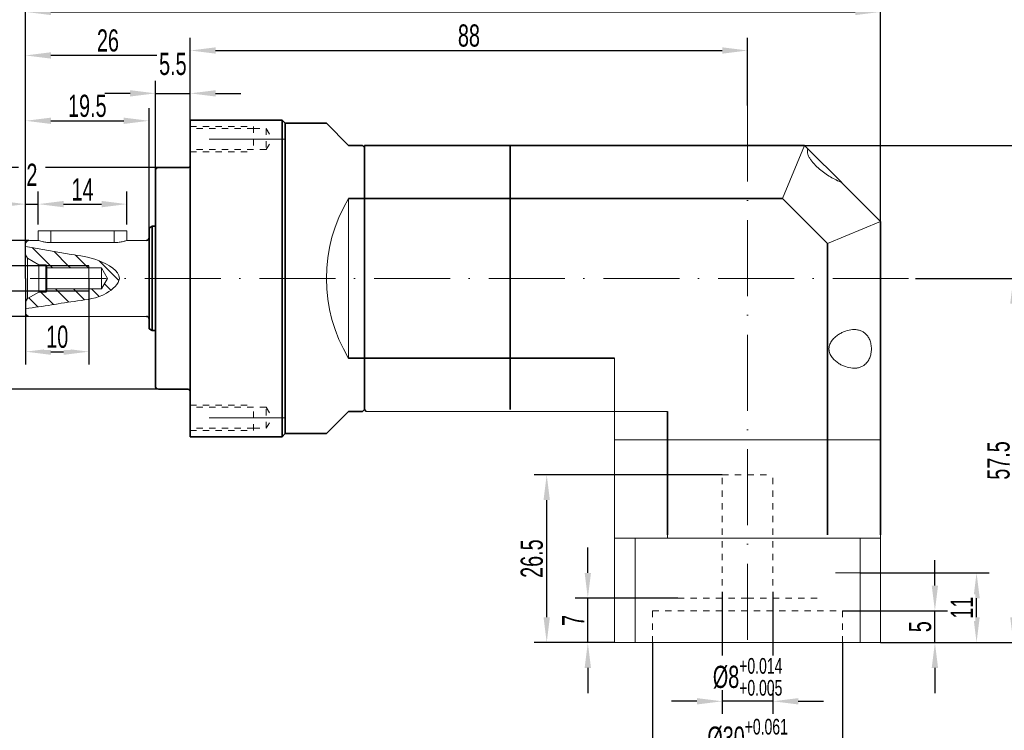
# Model space of a CAD drawing. Header units: millimetres. Extents: x 1426 to 1791, y 1047 to 1305.
# Tile 3 of 5: x 1553 to 1709, y 1136 to 1248. Entities that reach past the tile are written whole.
import ezdxf

# ---------------------------------------------------------------- set-up
doc = ezdxf.new("R2010")
doc.units = ezdxf.units.MM
doc.header["$PDSIZE"] = -5
doc.linetypes.add('ACAD_ISO10W100', pattern=[18, 12, -3, 0, -3])
doc.linetypes.add('虚线', pattern=[2, 1, -1])
doc.layers.get('0').update_dxf_attribs({"lineweight": 18})
doc.layers.get('Defpoints').update_dxf_attribs({"lineweight": 18})
for name, color, linetype, lineweight in [('中心线层', 7, 'ACAD_ISO10W100', 20), ('尺寸线层', 3, 'Continuous', 18), ('粗实线层', 7, 'Continuous', 35), ('细实线层', 7, 'Continuous', 18), ('虚线层', 6, '虚线', 18)]:
    doc.layers.add(name, color=color, linetype=linetype, lineweight=lineweight)
doc.styles.add('标准', font='txt', dxfattribs={"width": 0.667})
doc.dimstyles.new('标准', dxfattribs={"dimtxt": 3.5, "dimasz": 4, "dimexe": 2, "dimexo": 0, "dimtad": 1, "dimdsep": 46, "dimtxsty": '标准', "dimblk": '_CAXARROW', "dimcen": 0, "dimdle": 8, "dimazin": 2, "dimtfac": 0.707107, "dimtdec": 3, "dimtmove": 2, "dimatfit": 3, "dimfxl": 1, "dimfrac": 2, "dimtolj": 1, "dimarcsym": 1})
pattern_1 = [(315, (402.6694, 5886.1342), (1.4142136, 1.4142136), [])]

# ---------------------------------------------------------------- blocks, each defined once
blk = doc.blocks.new('_CAXARROW')
blk.add_hatch(color=0).paths.add_polyline_path([(0, 0), (-1, 0.125), (-1, -0.125)], flags=0)
blk = doc.blocks.new('*D255')
at = {"layer": 'Defpoints', "color": 0, "lineweight": -2}
for p in [(1689.18, 1249.4), (1689.18, 1216.32), (1554.18, 1211.02)]:
    blk.add_point(p, dxfattribs=at)
at = {"layer": '尺寸线层', "color": 0, "lineweight": -2}
for p, q in [((1554.18, 1211.02), (1554.18, 1251.4)), ((1689.18, 1216.32), (1689.18, 1251.4)), ((1558.18, 1249.4), (1685.18, 1249.4))]:
    blk.add_line(p, q, dxfattribs=at)
at = {"layer": '尺寸线层', "color": 0, "lineweight": -2, "xscale": 4, "yscale": 4, "zscale": 4, "rotation": 180}
blk.add_blockref('_CAXARROW', (1554.18, 1249.4), dxfattribs=at)
at = {"layer": '尺寸线层', "color": 0, "lineweight": -2, "xscale": 4, "yscale": 4, "zscale": 4}
blk.add_blockref('_CAXARROW', (1689.18, 1249.4), dxfattribs=at)
at = {"layer": '尺寸线层', "color": 0, "insert": (1621.68, 1251.74), "char_height": 3.5, "attachment_point": 5, "style": '标准', "bg_fill": 3, "box_fill_scale": 1.1, "bg_fill_color": 257, "bg_fill_transparency": 0}
blk.add_mtext('\\A1;135', dxfattribs=at)
blk = doc.blocks.new('*D256')
at = {"layer": 'Defpoints', "color": 0, "lineweight": -2}
for p in [(1675.18, 1228.32), (1689.18, 1149.82), (1720.92, 1149.82)]:
    blk.add_point(p, dxfattribs=at)
at = {"layer": '尺寸线层', "color": 0, "lineweight": -2}
for p, q in [((1675.18, 1228.32), (1722.92, 1228.32)), ((1720.92, 1224.32), (1720.92, 1153.82)), ((1689.18, 1149.82), (1722.92, 1149.82))]:
    blk.add_line(p, q, dxfattribs=at)
at = {"layer": '尺寸线层', "color": 0, "lineweight": -2, "xscale": 4, "yscale": 4, "zscale": 4}
for p, rotation in [((1720.92, 1228.32), 90), ((1720.92, 1149.82), 270)]:
    blk.add_blockref('_CAXARROW', p, dxfattribs=dict(at, rotation=rotation))
at = {"layer": '尺寸线层', "color": 0, "insert": (1718.59, 1189.07), "char_height": 3.5, "attachment_point": 5, "rotation": 90, "style": '标准', "bg_fill": 3, "box_fill_scale": 1.1, "bg_fill_color": 257, "bg_fill_transparency": 0}
blk.add_mtext('\\A1;78.5', dxfattribs=at)
blk = doc.blocks.new('*D257')
at = {"layer": 'Defpoints', "color": 0, "lineweight": -2}
for p in [(1668.18, 1243.31), (1668.18, 1234.63), (1580.18, 1228.32)]:
    blk.add_point(p, dxfattribs=at)
at = {"layer": '尺寸线层', "color": 0, "lineweight": -2}
for p, q in [((1580.18, 1228.32), (1580.18, 1245.31)), ((1668.18, 1234.63), (1668.18, 1245.31)), ((1584.18, 1243.31), (1664.18, 1243.31))]:
    blk.add_line(p, q, dxfattribs=at)
at = {"layer": '尺寸线层', "color": 0, "lineweight": -2, "xscale": 4, "yscale": 4, "zscale": 4, "rotation": 180}
blk.add_blockref('_CAXARROW', (1580.18, 1243.31), dxfattribs=at)
at = {"layer": '尺寸线层', "color": 0, "lineweight": -2, "xscale": 4, "yscale": 4, "zscale": 4}
blk.add_blockref('_CAXARROW', (1668.18, 1243.31), dxfattribs=at)
at = {"layer": '尺寸线层', "color": 0, "insert": (1624.18, 1245.65), "char_height": 3.5, "attachment_point": 5, "style": '标准', "bg_fill": 3, "box_fill_scale": 1.1, "bg_fill_color": 257, "bg_fill_transparency": 0}
blk.add_mtext('\\A1;88', dxfattribs=at)
blk = doc.blocks.new('*D258')
at = {"layer": 'Defpoints', "color": 0, "lineweight": -2}
for p in [(1683.18, 1154.82), (1697.75, 1154.82), (1689.18, 1149.82)]:
    blk.add_point(p, dxfattribs=at)
at = {"layer": '尺寸线层', "color": 0, "lineweight": -2}
for p, q in [((1697.75, 1158.82), (1697.75, 1162.82)), ((1683.18, 1154.82), (1699.75, 1154.82)), ((1697.75, 1149.82), (1697.75, 1154.82)), ((1689.18, 1149.82), (1699.75, 1149.82)), ((1697.75, 1145.82), (1697.75, 1141.82))]:
    blk.add_line(p, q, dxfattribs=at)
at = {"layer": '尺寸线层', "color": 0, "lineweight": -2, "xscale": 4, "yscale": 4, "zscale": 4}
for p, rotation in [((1697.75, 1154.82), 270), ((1697.75, 1149.82), 90)]:
    blk.add_blockref('_CAXARROW', p, dxfattribs=dict(at, rotation=rotation))
at = {"layer": '尺寸线层', "color": 0, "insert": (1695.44, 1152.32), "char_height": 3.5, "attachment_point": 5, "rotation": 90, "style": '标准', "bg_fill": 3, "box_fill_scale": 1.1, "bg_fill_color": 257, "bg_fill_transparency": 0}
blk.add_mtext('\\A1;5', dxfattribs=at)
blk = doc.blocks.new('*D259')
at = {"layer": 'Defpoints', "color": 0, "lineweight": -2}
for p in [(1664.18, 1157.82), (1672.18, 1157.82)]:
    blk.add_point(p, dxfattribs=at)
at = {"layer": '尺寸线层', "color": 0, "lineweight": -2}
for p, q in [((1664.18, 1157.82), (1664.18, 1138.54)), ((1672.18, 1157.82), (1672.18, 1138.54)), ((1660.18, 1140.54), (1656.18, 1140.54)), ((1672.18, 1140.54), (1664.18, 1140.54)), ((1676.18, 1140.54), (1680.18, 1140.54))]:
    blk.add_line(p, q, dxfattribs=at)
at = {"layer": '尺寸线层', "color": 0, "lineweight": -2, "xscale": 4, "yscale": 4, "zscale": 4}
blk.add_blockref('_CAXARROW', (1664.18, 1140.54), dxfattribs=at)
at = {"layer": '尺寸线层', "color": 0, "lineweight": -2, "xscale": 4, "yscale": 4, "zscale": 4, "rotation": 180}
blk.add_blockref('_CAXARROW', (1672.18, 1140.54), dxfattribs=at)
at = {"layer": '尺寸线层', "color": 0, "insert": (1668.18, 1144.4), "char_height": 3.5, "attachment_point": 5, "style": '标准', "bg_fill": 3, "box_fill_scale": 1.1, "bg_fill_color": 257, "bg_fill_transparency": 0}
blk.add_mtext('\\A1;%%C8{\\H2.474874;\\S+0.014^ +0.005;}', dxfattribs=at)
at = {"layer": 'Defpoints', "color": 0, "lineweight": -2}
blk.add_point((1664.18, 1140.54), dxfattribs=at)
blk = doc.blocks.new('*D260')
at = {"layer": 'Defpoints', "color": 0, "lineweight": -2}
for p in [(1653.18, 1149.82), (1683.18, 1149.82), (1653.18, 1131.34)]:
    blk.add_point(p, dxfattribs=at)
at = {"layer": '尺寸线层', "color": 0, "lineweight": -2}
for p, q in [((1653.18, 1149.82), (1653.18, 1129.34)), ((1683.18, 1149.82), (1683.18, 1129.34)), ((1679.18, 1131.34), (1657.18, 1131.34))]:
    blk.add_line(p, q, dxfattribs=at)
at = {"layer": '尺寸线层', "color": 0, "lineweight": -2, "xscale": 4, "yscale": 4, "zscale": 4, "rotation": 180}
blk.add_blockref('_CAXARROW', (1653.18, 1131.34), dxfattribs=at)
at = {"layer": '尺寸线层', "color": 0, "lineweight": -2, "xscale": 4, "yscale": 4, "zscale": 4}
blk.add_blockref('_CAXARROW', (1683.18, 1131.34), dxfattribs=at)
at = {"layer": '尺寸线层', "color": 0, "insert": (1668.18, 1134.8), "char_height": 3.5, "attachment_point": 5, "style": '标准', "bg_fill": 3, "box_fill_scale": 1.1, "bg_fill_color": 257, "bg_fill_transparency": 0}
blk.add_mtext('\\A1;%%C30{\\H2.474874;\\S+0.061^ +0.040;}', dxfattribs=at)
blk = doc.blocks.new('*D261')
at = {"layer": 'Defpoints', "color": 0, "lineweight": -2}
for p in [(1636.46, 1176.32), (1664.18, 1176.32), (1647.18, 1149.82)]:
    blk.add_point(p, dxfattribs=at)
at = {"layer": '尺寸线层', "color": 0, "lineweight": -2}
for p, q in [((1664.18, 1176.32), (1634.46, 1176.32)), ((1636.46, 1153.82), (1636.46, 1172.32)), ((1647.18, 1149.82), (1634.46, 1149.82))]:
    blk.add_line(p, q, dxfattribs=at)
at = {"layer": '尺寸线层', "color": 0, "lineweight": -2, "xscale": 4, "yscale": 4, "zscale": 4}
for p, rotation in [((1636.46, 1176.32), 90), ((1636.46, 1149.82), 270)]:
    blk.add_blockref('_CAXARROW', p, dxfattribs=dict(at, rotation=rotation))
at = {"layer": '尺寸线层', "color": 0, "insert": (1634.12, 1163.07), "char_height": 3.5, "attachment_point": 5, "rotation": 90, "style": '标准', "bg_fill": 3, "box_fill_scale": 1.1, "bg_fill_color": 257, "bg_fill_transparency": 0}
blk.add_mtext('\\A1;26.5', dxfattribs=at)
blk = doc.blocks.new('*D262')
at = {"layer": 'Defpoints', "color": 0, "lineweight": -2}
for p in [(1642.95, 1156.82), (1657.18, 1156.82), (1647.18, 1149.82)]:
    blk.add_point(p, dxfattribs=at)
at = {"layer": '尺寸线层', "color": 0, "lineweight": -2}
for p, q in [((1642.95, 1160.82), (1642.95, 1164.82)), ((1657.18, 1156.82), (1640.95, 1156.82)), ((1642.95, 1149.82), (1642.95, 1156.82)), ((1647.18, 1149.82), (1640.95, 1149.82)), ((1642.95, 1145.82), (1642.95, 1141.82))]:
    blk.add_line(p, q, dxfattribs=at)
at = {"layer": '尺寸线层', "color": 0, "lineweight": -2, "xscale": 4, "yscale": 4, "zscale": 4}
for p, rotation in [((1642.95, 1156.82), 270), ((1642.95, 1149.82), 90)]:
    blk.add_blockref('_CAXARROW', p, dxfattribs=dict(at, rotation=rotation))
at = {"layer": '尺寸线层', "color": 0, "insert": (1640.64, 1153.32), "char_height": 3.5, "attachment_point": 5, "rotation": 90, "style": '标准', "bg_fill": 3, "box_fill_scale": 1.1, "bg_fill_color": 257, "bg_fill_transparency": 0}
blk.add_mtext('\\A1;7', dxfattribs=at)
blk = doc.blocks.new('*D263')
at = {"layer": 'Defpoints', "color": 0, "lineweight": -2}
for p in [(1685.93, 1160.82), (1704.33, 1160.82), (1689.18, 1149.82)]:
    blk.add_point(p, dxfattribs=at)
at = {"layer": '尺寸线层', "color": 0, "lineweight": -2}
for p, q in [((1685.93, 1160.82), (1706.33, 1160.82)), ((1704.33, 1153.82), (1704.33, 1156.82)), ((1689.18, 1149.82), (1706.33, 1149.82))]:
    blk.add_line(p, q, dxfattribs=at)
at = {"layer": '尺寸线层', "color": 0, "lineweight": -2, "xscale": 4, "yscale": 4, "zscale": 4}
for p, rotation in [((1704.33, 1160.82), 90), ((1704.33, 1149.82), 270)]:
    blk.add_blockref('_CAXARROW', p, dxfattribs=dict(at, rotation=rotation))
at = {"layer": '尺寸线层', "color": 0, "insert": (1702.01, 1155.32), "char_height": 3.5, "attachment_point": 5, "rotation": 90, "style": '标准', "bg_fill": 3, "box_fill_scale": 1.1, "bg_fill_color": 257, "bg_fill_transparency": 0}
blk.add_mtext('\\A1;11', dxfattribs=at)
blk = doc.blocks.new('*D264')
at = {"layer": 'Defpoints', "color": 0, "lineweight": -2}
for p in [(1694.71, 1207.32), (1710.14, 1207.32), (1689.18, 1149.82)]:
    blk.add_point(p, dxfattribs=at)
at = {"layer": '尺寸线层', "color": 0, "lineweight": -2}
for p, q in [((1694.71, 1207.32), (1712.14, 1207.32)), ((1710.14, 1153.82), (1710.14, 1203.32)), ((1689.18, 1149.82), (1712.14, 1149.82))]:
    blk.add_line(p, q, dxfattribs=at)
at = {"layer": '尺寸线层', "color": 0, "lineweight": -2, "xscale": 4, "yscale": 4, "zscale": 4}
for p, rotation in [((1710.14, 1207.32), 90), ((1710.14, 1149.82), 270)]:
    blk.add_blockref('_CAXARROW', p, dxfattribs=dict(at, rotation=rotation))
at = {"layer": '尺寸线层', "color": 0, "insert": (1707.82, 1178.57), "char_height": 3.5, "attachment_point": 5, "rotation": 90, "style": '标准', "bg_fill": 3, "box_fill_scale": 1.1, "bg_fill_color": 257, "bg_fill_transparency": 0}
blk.add_mtext('\\A1;57.5', dxfattribs=at)
blk = doc.blocks.new('*D269')
at = {"layer": 'Defpoints', "color": 0, "lineweight": -2}
for p in [(1554.68, 1213.32), (1543.12, 1201.32), (1554.68, 1201.32)]:
    blk.add_point(p, dxfattribs=at)
at = {"layer": '尺寸线层', "color": 0, "lineweight": -2}
for p, q in [((1554.68, 1213.32), (1541.12, 1213.32)), ((1543.12, 1209.32), (1543.12, 1205.32)), ((1554.68, 1201.32), (1541.12, 1201.32))]:
    blk.add_line(p, q, dxfattribs=at)
at = {"layer": '尺寸线层', "color": 0, "lineweight": -2, "xscale": 4, "yscale": 4, "zscale": 4}
for p, rotation in [((1543.12, 1213.32), 90), ((1543.12, 1201.32), 270)]:
    blk.add_blockref('_CAXARROW', p, dxfattribs=dict(at, rotation=rotation))
at = {"layer": '尺寸线层', "color": 0, "insert": (1537.35, 1207.32), "char_height": 3.5, "attachment_point": 5, "rotation": 90, "style": '标准', "bg_fill": 3, "box_fill_scale": 1.1, "bg_fill_color": 257, "bg_fill_transparency": 0}
blk.add_mtext('\\A1;%%C12{\\H2.474874;\\S 0.000^ -0.011;}', dxfattribs=at)
blk = doc.blocks.new('*D270')
at = {"layer": 'Defpoints', "color": 0, "lineweight": -2}
for p in [(1575.18, 1224.82), (1529.97, 1189.82), (1575.18, 1189.82)]:
    blk.add_point(p, dxfattribs=at)
at = {"layer": '尺寸线层', "color": 0, "lineweight": -2}
for p, q in [((1575.18, 1224.82), (1527.97, 1224.82)), ((1529.97, 1220.82), (1529.97, 1193.82)), ((1575.18, 1189.82), (1527.97, 1189.82))]:
    blk.add_line(p, q, dxfattribs=at)
at = {"layer": '尺寸线层', "color": 0, "lineweight": -2, "xscale": 4, "yscale": 4, "zscale": 4}
for p, rotation in [((1529.97, 1224.82), 90), ((1529.97, 1189.82), 270)]:
    blk.add_blockref('_CAXARROW', p, dxfattribs=dict(at, rotation=rotation))
at = {"layer": '尺寸线层', "color": 0, "insert": (1526.52, 1207.32), "char_height": 3.5, "attachment_point": 5, "rotation": 90, "style": '标准', "bg_fill": 3, "box_fill_scale": 1.1, "bg_fill_color": 257, "bg_fill_transparency": 0}
blk.add_mtext('\\A1;%%C35{\\H2.474874;\\S-0.009^ -0.025;}', dxfattribs=at)
blk = doc.blocks.new('*D271')
at = {"layer": 'Defpoints', "color": 0, "lineweight": -2}
for p in [(1564.18, 1209.32), (1548.42, 1205.32), (1564.18, 1205.32)]:
    blk.add_point(p, dxfattribs=at)
at = {"layer": '尺寸线层', "color": 0, "lineweight": -2}
for p, q in [((1548.42, 1213.32), (1548.42, 1217.32)), ((1564.18, 1209.32), (1546.42, 1209.32)), ((1548.42, 1209.32), (1548.42, 1205.32)), ((1564.18, 1205.32), (1546.42, 1205.32)), ((1548.42, 1201.32), (1548.42, 1197.32))]:
    blk.add_line(p, q, dxfattribs=at)
at = {"layer": '尺寸线层', "color": 0, "lineweight": -2, "xscale": 4, "yscale": 4, "zscale": 4}
for p, rotation in [((1548.42, 1209.32), 270), ((1548.42, 1205.32), 90)]:
    blk.add_blockref('_CAXARROW', p, dxfattribs=dict(at, rotation=rotation))
at = {"layer": '尺寸线层', "color": 0, "insert": (1543.79, 1207.32), "char_height": 3.5, "attachment_point": 5, "rotation": 90, "style": '标准', "bg_fill": 3, "box_fill_scale": 1.1, "bg_fill_color": 257, "bg_fill_transparency": 0}
blk.add_mtext('\\A1;M4', dxfattribs=at)
blk = doc.blocks.new('*D272')
at = {"layer": 'Defpoints', "color": 0, "lineweight": -2}
for p in [(1556.18, 1219.05), (1556.18, 1215.82), (1554.18, 1213.32)]:
    blk.add_point(p, dxfattribs=at)
at = {"layer": '尺寸线层', "color": 0, "lineweight": -2}
for p, q in [((1554.18, 1213.32), (1554.18, 1221.05)), ((1556.18, 1215.82), (1556.18, 1221.05)), ((1550.18, 1219.05), (1546.18, 1219.05)), ((1554.18, 1219.05), (1556.18, 1219.05)), ((1560.18, 1219.05), (1564.18, 1219.05))]:
    blk.add_line(p, q, dxfattribs=at)
at = {"layer": '尺寸线层', "color": 0, "lineweight": -2, "xscale": 4, "yscale": 4, "zscale": 4}
for p, rotation in [((1554.18, 1219.05), 359.9999999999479), ((1556.18, 1219.05), 179.9999999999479)]:
    blk.add_blockref('_CAXARROW', p, dxfattribs=dict(at, rotation=rotation))
at = {"layer": '尺寸线层', "color": 0, "insert": (1555.18, 1223.68), "char_height": 3.5, "attachment_point": 5, "style": '标准', "bg_fill": 3, "box_fill_scale": 1.1, "bg_fill_color": 257, "bg_fill_transparency": 0}
blk.add_mtext('\\A1;2', dxfattribs=at)
blk = doc.blocks.new('*D273')
at = {"layer": 'Defpoints', "color": 0, "lineweight": -2}
for p in [(1570.18, 1219.05), (1556.18, 1215.82), (1570.18, 1215.82)]:
    blk.add_point(p, dxfattribs=at)
at = {"layer": '尺寸线层', "color": 0, "lineweight": -2}
for p, q in [((1556.18, 1215.82), (1556.18, 1221.05)), ((1570.18, 1215.82), (1570.18, 1221.05)), ((1560.18, 1219.05), (1566.18, 1219.05))]:
    blk.add_line(p, q, dxfattribs=at)
at = {"layer": '尺寸线层', "color": 0, "lineweight": -2, "xscale": 4, "yscale": 4, "zscale": 4, "rotation": 180}
blk.add_blockref('_CAXARROW', (1556.18, 1219.05), dxfattribs=at)
at = {"layer": '尺寸线层', "color": 0, "lineweight": -2, "xscale": 4, "yscale": 4, "zscale": 4}
blk.add_blockref('_CAXARROW', (1570.18, 1219.05), dxfattribs=at)
at = {"layer": '尺寸线层', "color": 0, "insert": (1563.18, 1221.37), "char_height": 3.5, "attachment_point": 5, "style": '标准', "bg_fill": 3, "box_fill_scale": 1.1, "bg_fill_color": 257, "bg_fill_transparency": 0}
blk.add_mtext('\\A1;14', dxfattribs=at)
blk = doc.blocks.new('*D274')
at = {"layer": 'Defpoints', "color": 0, "lineweight": -2}
for p in [(1573.68, 1232.21), (1554.18, 1207.32), (1573.68, 1207.32)]:
    blk.add_point(p, dxfattribs=at)
at = {"layer": '尺寸线层', "color": 0, "lineweight": -2}
for p, q in [((1554.18, 1207.32), (1554.18, 1234.21)), ((1573.68, 1207.32), (1573.68, 1234.21)), ((1558.18, 1232.21), (1569.68, 1232.21))]:
    blk.add_line(p, q, dxfattribs=at)
at = {"layer": '尺寸线层', "color": 0, "lineweight": -2, "xscale": 4, "yscale": 4, "zscale": 4, "rotation": 180}
blk.add_blockref('_CAXARROW', (1554.18, 1232.21), dxfattribs=at)
at = {"layer": '尺寸线层', "color": 0, "lineweight": -2, "xscale": 4, "yscale": 4, "zscale": 4}
blk.add_blockref('_CAXARROW', (1573.68, 1232.21), dxfattribs=at)
at = {"layer": '尺寸线层', "color": 0, "insert": (1563.93, 1234.55), "char_height": 3.5, "attachment_point": 5, "style": '标准', "bg_fill": 3, "box_fill_scale": 1.1, "bg_fill_color": 257, "bg_fill_transparency": 0}
blk.add_mtext('\\A1;19.5', dxfattribs=at)
blk = doc.blocks.new('*D275')
at = {"layer": 'Defpoints', "color": 0, "lineweight": -2}
for p in [(1554.18, 1242.53), (1580.18, 1228.32), (1554.18, 1211.02)]:
    blk.add_point(p, dxfattribs=at)
at = {"layer": '尺寸线层', "color": 0, "lineweight": -2}
for p, q in [((1554.18, 1211.02), (1554.18, 1244.53)), ((1580.18, 1228.32), (1580.18, 1244.53)), ((1576.18, 1242.53), (1558.18, 1242.53))]:
    blk.add_line(p, q, dxfattribs=at)
at = {"layer": '尺寸线层', "color": 0, "lineweight": -2, "xscale": 4, "yscale": 4, "zscale": 4, "rotation": 180}
blk.add_blockref('_CAXARROW', (1554.18, 1242.53), dxfattribs=at)
at = {"layer": '尺寸线层', "color": 0, "lineweight": -2, "xscale": 4, "yscale": 4, "zscale": 4}
blk.add_blockref('_CAXARROW', (1580.18, 1242.53), dxfattribs=at)
at = {"layer": '尺寸线层', "color": 0, "insert": (1567.18, 1244.87), "char_height": 3.5, "attachment_point": 5, "style": '标准', "bg_fill": 3, "box_fill_scale": 1.1, "bg_fill_color": 257, "bg_fill_transparency": 0}
blk.add_mtext('\\A1;26', dxfattribs=at)
blk = doc.blocks.new('*D276')
at = {"layer": 'Defpoints', "color": 0, "lineweight": -2}
for p in [(1554.18, 1207.32), (1564.18, 1207.32), (1564.18, 1195.75)]:
    blk.add_point(p, dxfattribs=at)
at = {"layer": '尺寸线层', "color": 0, "lineweight": -2}
for p, q in [((1554.18, 1207.32), (1554.18, 1193.75)), ((1564.18, 1207.32), (1564.18, 1193.75)), ((1558.18, 1195.75), (1560.18, 1195.75))]:
    blk.add_line(p, q, dxfattribs=at)
at = {"layer": '尺寸线层', "color": 0, "lineweight": -2, "xscale": 4, "yscale": 4, "zscale": 4, "rotation": 180}
blk.add_blockref('_CAXARROW', (1554.18, 1195.75), dxfattribs=at)
at = {"layer": '尺寸线层', "color": 0, "lineweight": -2, "xscale": 4, "yscale": 4, "zscale": 4}
blk.add_blockref('_CAXARROW', (1564.18, 1195.75), dxfattribs=at)
at = {"layer": '尺寸线层', "color": 0, "insert": (1559.18, 1198.09), "char_height": 3.5, "attachment_point": 5, "style": '标准', "bg_fill": 3, "box_fill_scale": 1.1, "bg_fill_color": 257, "bg_fill_transparency": 0}
blk.add_mtext('\\A1;10', dxfattribs=at)
blk = doc.blocks.new('*D277')
at = {"layer": 'Defpoints', "color": 0, "lineweight": -2}
for p in [(1580.18, 1236.54), (1580.18, 1228.32), (1574.68, 1224.32)]:
    blk.add_point(p, dxfattribs=at)
at = {"layer": '尺寸线层', "color": 0, "lineweight": -2}
for p, q in [((1574.68, 1224.32), (1574.68, 1238.54)), ((1580.18, 1228.32), (1580.18, 1238.54)), ((1570.68, 1236.54), (1566.68, 1236.54)), ((1574.68, 1236.54), (1580.18, 1236.54)), ((1584.18, 1236.54), (1588.18, 1236.54))]:
    blk.add_line(p, q, dxfattribs=at)
at = {"layer": '尺寸线层', "color": 0, "lineweight": -2, "xscale": 4, "yscale": 4, "zscale": 4}
blk.add_blockref('_CAXARROW', (1574.68, 1236.54), dxfattribs=at)
at = {"layer": '尺寸线层', "color": 0, "lineweight": -2, "xscale": 4, "yscale": 4, "zscale": 4, "rotation": 180}
blk.add_blockref('_CAXARROW', (1580.18, 1236.54), dxfattribs=at)
at = {"layer": '尺寸线层', "color": 0, "insert": (1577.43, 1241.17), "char_height": 3.5, "attachment_point": 5, "style": '标准', "bg_fill": 3, "box_fill_scale": 1.1, "bg_fill_color": 257, "bg_fill_transparency": 0}
blk.add_mtext('\\A1;5.5', dxfattribs=at)

msp = doc.modelspace()

# ---------------------------------------------------------------- linework, layer by layer
at = {"color": 7, "linetype": 'Continuous', "lineweight": 15}
for p, q in [((1554.176, 1201.917), (1554.176, 1207.317)), ((1554.776, 1201.317), (1573.276, 1201.317)), ((1573.676, 1201.317), (1573.676, 1201.317))]:
    msp.add_line(p, q, dxfattribs=at)
msp.add_arc((1554.776, 1201.917), 0.6, 180, 270, dxfattribs=at)
at = {"layer": '中心线层'}
for p, q in [((1554.924, 1207.317), (1693.594, 1207.317)), ((1595.176, 1185.317), (1578.281, 1185.317))]:
    msp.add_line(p, q, dxfattribs=at)
at = {"layer": '粗实线层'}
for p, q in [((1574.676, 1190.317), (1574.676, 1207.317)), ((1580.176, 1182.317), (1580.176, 1207.317)), ((1594.676, 1182.317), (1594.676, 1207.317)), ((1595.176, 1182.817), (1595.176, 1207.317)), ((1574.176, 1199.067), (1573.676, 1199.356)), ((1574.176, 1199.067), (1574.676, 1199.067)), ((1605.176, 1194.698), (1647.176, 1194.698)), ((1579.776, 1189.817), (1575.176, 1189.817)), ((1605.176, 1186.317), (1601.676, 1182.817)), ((1607.376, 1186.317), (1605.176, 1186.317)), ((1607.376, 1186.317), (1607.676, 1186.617)), ((1607.976, 1186.317), (1607.676, 1186.617)), ((1655.557, 1186.317), (1655.557, 1166.817)), ((1580.176, 1182.317), (1594.676, 1182.317)), ((1595.176, 1182.817), (1594.676, 1182.317)), ((1601.676, 1182.817), (1595.176, 1182.817)), ((1601.676, 1182.817), (1595.176, 1182.817))]:
    msp.add_line(p, q, dxfattribs=at)
for centre, radius, start, end in [((1573.276, 1200.917), 0.4, 0, 90), ((1575.176, 1190.317), 0.5, 180, 270), ((1579.776, 1189.417), 0.4, 0, 90)]:
    msp.add_arc(centre, radius, start, end, dxfattribs=at)
at = {"layer": '细实线层'}
for p, q in [((1647.176, 1166.317), (1647.176, 1194.698)), ((1607.976, 1186.317), (1647.176, 1186.317)), ((1655.557, 1186.317), (1607.976, 1186.317)), ((1647.176, 1181.817), (1668.176, 1181.817)), ((1647.176, 1181.817), (1668.176, 1181.817)), ((1655.557, 1181.817), (1655.557, 1166.317)), ((1689.176, 1181.817), (1668.176, 1181.817)), ((1647.176, 1180.317), (1647.176, 1164.817)), ((1647.176, 1166.317), (1647.176, 1149.817)), ((1668.176, 1166.317), (1647.176, 1166.317)), ((1668.176, 1166.317), (1647.176, 1166.317)), ((1650.421, 1149.817), (1650.421, 1166.317))]:
    msp.add_line(p, q, dxfattribs=at)
msp.add_open_spline([(1687.732, 1196.189), (1687.732, 1195.934), (1687.708, 1195.687), (1687.639, 1195.325), (1687.61, 1195.207), (1687.543, 1194.98), (1687.505, 1194.872), (1687.375, 1194.558), (1687.27, 1194.366), (1687.033, 1194.03), (1686.9, 1193.882), (1686.616, 1193.632), (1686.465, 1193.529), (1686.147, 1193.359), (1685.979, 1193.293), (1685.639, 1193.197), (1685.464, 1193.167), (1685.107, 1193.135), (1684.923, 1193.135), (1684.369, 1193.176), (1683.997, 1193.257), (1683.436, 1193.454), (1683.247, 1193.533), (1682.875, 1193.716), (1682.692, 1193.82), (1682.335, 1194.055), (1682.161, 1194.187), (1681.825, 1194.487), (1681.666, 1194.653), (1681.383, 1195.027), (1681.258, 1195.235), (1681.124, 1195.578), (1681.088, 1195.699), (1681.039, 1195.944), (1681.027, 1196.07), (1681.028, 1196.324), (1681.041, 1196.449), (1681.092, 1196.694), (1681.129, 1196.814), (1681.265, 1197.155), (1681.391, 1197.364), (1681.675, 1197.734), (1681.833, 1197.898), (1682.168, 1198.196), (1682.344, 1198.328), (1682.7, 1198.563), (1682.883, 1198.666), (1683.252, 1198.847), (1683.441, 1198.926), (1684.004, 1199.122), (1684.377, 1199.203), (1684.931, 1199.243), (1685.114, 1199.242), (1685.47, 1199.21), (1685.644, 1199.179), (1685.984, 1199.082), (1686.152, 1199.016), (1686.469, 1198.846), (1686.619, 1198.743), (1686.902, 1198.493), (1687.036, 1198.344), (1687.271, 1198.01), (1687.375, 1197.819), (1687.548, 1197.4), (1687.616, 1197.175), (1687.708, 1196.691), (1687.732, 1196.443), (1687.732, 1196.189)], degree=3, knots=[0, 0, 0, 0, 0.6298232, 0.6298232, 0.9447348, 0.9447348, 1.2596464, 1.2596464, 1.8894696, 1.8894696, 2.5192929, 2.5192929, 3.1491161, 3.1491161, 3.7789393, 3.7789393, 4.4087625, 4.4087625, 5.0385857, 5.0385857, 6.2982321, 6.2982321, 6.9280553, 6.9280553, 7.5578786, 7.5578786, 8.1877018, 8.1877018, 8.817525, 8.817525, 9.4473482, 9.4473482, 9.7622598, 9.7622598, 10.0771714, 10.0771714, 10.392083, 10.392083, 10.7069946, 10.7069946, 11.3368178, 11.3368178, 11.966641, 11.966641, 12.5964643, 12.5964643, 13.2262875, 13.2262875, 13.8561107, 13.8561107, 15.1157571, 15.1157571, 15.7455803, 15.7455803, 16.3754035, 16.3754035, 17.0052267, 17.0052267, 17.63505, 17.63505, 18.2648732, 18.2648732, 18.8946964, 18.8946964, 19.5245196, 19.5245196, 20.1543428, 20.1543428, 20.1543428, 20.1543428], dxfattribs=at)
at = {"layer": '虚线层'}
for p, q in [((1580.176, 1187.317), (1590.176, 1187.317)), ((1590.176, 1186.967), (1580.176, 1186.967)), ((1590.176, 1183.317), (1590.176, 1187.317)), ((1592.176, 1186.967), (1590.176, 1186.967)), ((1592.176, 1183.667), (1592.176, 1186.967)), ((1592.176, 1186.967), (1593.129, 1185.317)), ((1592.176, 1183.667), (1593.129, 1185.317)), ((1590.176, 1183.667), (1580.176, 1183.667)), ((1580.176, 1183.317), (1590.176, 1183.317)), ((1590.176, 1183.667), (1592.176, 1183.667)), ((1664.176, 1176.317), (1672.176, 1176.317)), ((1664.176, 1156.817), (1664.176, 1176.317)), ((1672.176, 1156.817), (1672.176, 1176.317)), ((1657.176, 1156.817), (1668.176, 1156.817)), ((1657.176, 1156.817), (1668.176, 1156.817)), ((1653.176, 1149.817), (1653.176, 1154.817))]:
    msp.add_line(p, q, dxfattribs=at)

# ---------------------------------------------------------------- dimensions: what is measured, and where the dimension line sits
at = {"layer": '尺寸线层'}
dim = msp.add_linear_dim(base=(1689.176, 1249.404), p1=(1554.176, 1211.017), p2=(1689.176, 1216.317), dimstyle='标准', override={"dimsah": 1, "dimtfill": 1, "dimtzin": 0}, dxfattribs=at)
dim.commit()
dim.dimension.update_dxf_attribs({"geometry": '*D255', "text_midpoint": (1621.676, 1251.74)})

# ---------------------------------------------------------------- next in the draw order: linework, layer by layer
at = {"color": 7, "linetype": 'Continuous', "lineweight": 15}
for p, q in [((1605.176, 1194.698), (1605.176, 1219.936)), ((1556.176, 1214.817), (1556.176, 1213.308)), ((1556.176, 1214.817), (1558.176, 1214.817)), ((1558.176, 1214.817), (1568.176, 1214.817)), ((1558.176, 1214.817), (1558.176, 1212.974)), ((1568.176, 1214.817), (1570.176, 1214.817)), ((1568.176, 1214.817), (1568.176, 1212.974)), ((1570.176, 1213.317), (1570.176, 1214.817)), ((1554.176, 1207.317), (1554.176, 1212.717)), ((1556.203, 1213.317), (1554.776, 1213.317)), ((1558.176, 1212.974), (1568.176, 1212.974)), ((1573.276, 1213.317), (1570.176, 1213.317)), ((1573.676, 1213.317), (1573.676, 1213.317))]:
    msp.add_line(p, q, dxfattribs=at)
for centre, radius, start, end in [((1626.176, 1207.317), 24.5, 148.99728, 211.00272), ((1554.776, 1212.717), 0.6, 90, 180)]:
    msp.add_arc(centre, radius, start, end, dxfattribs=at)
for points, knots in [([(1556.203, 1213.308), (1556.199, 1213.31), (1556.184, 1213.314), (1556.391, 1213.247), (1556.784, 1213.137), (1557.35, 1213.023), (1557.85, 1212.977), (1558.127, 1212.974), (1558.176, 1212.974)], [0, 0, 0, 0, 0.221319, 0.6370191, 1.0637981, 1.5098892, 1.9547992, 2.0511417, 2.0511417, 2.0511417, 2.0511417]), ([(1568.176, 1212.974), (1568.308, 1212.974), (1568.439, 1212.979), (1568.697, 1212.996), (1568.824, 1213.01), (1569.186, 1213.058), (1569.407, 1213.103), (1569.682, 1213.17), (1569.766, 1213.193), (1569.911, 1213.233), (1569.972, 1213.252), (1570.073, 1213.283), (1570.112, 1213.296), (1570.163, 1213.313), (1570.176, 1213.317), (1570.176, 1213.317)], [0, 0, 0, 0, 0.2548304, 0.2548304, 0.5096607, 0.5096607, 1.0193215, 1.0193215, 1.2741518, 1.2741518, 1.5289822, 1.5289822, 1.7838126, 1.7838126, 2.0386429, 2.0386429, 2.0386429, 2.0386429])]:
    msp.add_open_spline(points, degree=3, knots=knots, dxfattribs=at)
at = {"layer": '中心线层'}
msp.add_line((1668.176, 1234.633), (1668.176, 1148.397), dxfattribs=at)
at = {"layer": '粗实线层'}
for p, q in [((1574.676, 1224.317), (1574.676, 1207.317)), ((1579.776, 1224.817), (1575.176, 1224.817)), ((1673.705, 1219.936), (1605.176, 1219.936)), ((1574.176, 1215.567), (1573.676, 1215.278)), ((1573.676, 1199.356), (1573.676, 1215.278)), ((1574.176, 1199.067), (1574.176, 1215.567)), ((1574.176, 1215.567), (1574.676, 1215.567))]:
    msp.add_line(p, q, dxfattribs=at)
for centre, radius, start, end in [((1579.776, 1225.217), 0.4, 270, 0), ((1575.176, 1224.317), 0.5, 90, 180), ((1573.276, 1213.717), 0.4, 270, 0)]:
    msp.add_arc(centre, radius, start, end, dxfattribs=at)
at = {"layer": '细实线层'}
for p, q in [((1607.676, 1228.317), (1607.676, 1226.317)), ((1607.676, 1228.317), (1607.676, 1207.317)), ((1677.176, 1228.317), (1673.705, 1219.936)), ((1677.707, 1227.787), (1677.176, 1228.317)), ((1683.037, 1222.456), (1677.697, 1227.797)), ((1689.176, 1216.317), (1683.028, 1222.465)), ((1689.176, 1216.317), (1680.796, 1212.846))]:
    msp.add_line(p, q, dxfattribs=at)
msp.add_open_spline([(1677.707, 1227.787), (1677.661, 1227.698), (1677.632, 1227.595), (1677.613, 1227.359), (1677.624, 1227.226), (1677.685, 1226.947), (1677.737, 1226.797), (1677.871, 1226.498), (1677.954, 1226.345), (1678.143, 1226.046), (1678.248, 1225.9), (1678.473, 1225.614), (1678.595, 1225.473), (1678.973, 1225.068), (1679.241, 1224.817), (1679.8, 1224.344), (1680.091, 1224.122), (1680.673, 1223.713), (1680.966, 1223.523), (1681.557, 1223.171), (1681.856, 1223.008), (1682.448, 1222.712), (1682.741, 1222.58), (1683.028, 1222.465)], degree=3, knots=[0, 0, 0, 0, 0.5004725, 0.5004725, 1.000945, 1.000945, 1.5014174, 1.5014174, 2.0018899, 2.0018899, 2.5023624, 2.5023624, 3.0028349, 3.0028349, 4.0037798, 4.0037798, 5.0047248, 5.0047248, 6.0056697, 6.0056697, 7.0066147, 7.0066147, 8.0075597, 8.0075597, 8.0075597, 8.0075597], dxfattribs=at)
at = {"layer": '虚线层'}
msp.add_line((1580.176, 1227.317), (1590.176, 1227.317), dxfattribs=at)

# ---------------------------------------------------------------- next in the draw order: dimensions: what is measured, and where the dimension line sits
at = {"layer": '尺寸线层'}
dim = msp.add_linear_dim(base=(1668.176, 1243.31), p1=(1580.176, 1228.317), p2=(1668.176, 1234.633), dimstyle='标准', override={"dimsah": 1, "dimtfill": 1, "dimtzin": 0}, dxfattribs=at)
dim.commit()
dim.dimension.update_dxf_attribs({"geometry": '*D257', "text_midpoint": (1624.176, 1245.646)})
for base, p1, p2, override, picture, middle in [((1720.925, 1149.817), (1675.176, 1228.317), (1689.176, 1149.817), {"dimsah": 1, "dimtfill": 1, "dimtzin": 0}, '*D256', (1718.589, 1189.067)), ((1543.117, 1201.317), (1554.676, 1213.317), (1554.676, 1201.317), {"dimpost": '%%C<>', "dimsah": 1, "dimtol": 1, "dimtp": 0, "dimtm": 0.011, "dimtfill": 1, "dimtzin": 0}, '*D269', (1537.348, 1207.317))]:
    dim = msp.add_linear_dim(base=base, p1=p1, p2=p2, angle=270, dimstyle='标准', override=override, dxfattribs=at)
    dim.commit()
    dim.dimension.update_dxf_attribs({"geometry": picture, "text_midpoint": middle})

# ---------------------------------------------------------------- next in the draw order: linework, layer by layer
at = {"layer": '中心线层'}
for p, q in [((1595.176, 1229.317), (1578.281, 1229.317)), ((1682.046, 1160.817), (1690.737, 1160.817))]:
    msp.add_line(p, q, dxfattribs=at)
at = {"layer": '粗实线层'}
for p, q in [((1580.176, 1232.317), (1580.176, 1207.317)), ((1580.176, 1232.317), (1594.676, 1232.317)), ((1595.176, 1231.817), (1594.676, 1232.317)), ((1594.676, 1232.317), (1594.676, 1207.317)), ((1601.676, 1231.817), (1595.176, 1231.817)), ((1595.176, 1231.817), (1595.176, 1207.317)), ((1605.176, 1228.317), (1601.676, 1231.817)), ((1607.376, 1228.317), (1605.176, 1228.317)), ((1607.376, 1228.317), (1607.676, 1228.017)), ((1607.676, 1228.317), (1607.676, 1207.317)), ((1607.676, 1228.317), (1607.676, 1186.617)), ((1607.676, 1228.317), (1677.176, 1228.317)), ((1630.676, 1228.317), (1630.676, 1186.617)), ((1689.176, 1216.317), (1689.176, 1166.817)), ((1680.796, 1212.846), (1680.796, 1166.817))]:
    msp.add_line(p, q, dxfattribs=at)
at = {"layer": '细实线层'}
for p, q in [((1607.676, 1228.317), (1607.676, 1207.317)), ((1680.796, 1212.846), (1673.705, 1219.936)), ((1689.176, 1181.817), (1668.176, 1181.817)), ((1689.176, 1180.317), (1689.176, 1164.817)), ((1668.176, 1166.317), (1689.176, 1166.317)), ((1668.176, 1166.317), (1689.176, 1166.317)), ((1685.932, 1149.817), (1685.932, 1166.317)), ((1689.176, 1166.317), (1689.176, 1149.817)), ((1647.176, 1149.817), (1689.176, 1149.817))]:
    msp.add_line(p, q, dxfattribs=at)
at = {"layer": '虚线层'}
for p, q in [((1580.176, 1231.317), (1590.176, 1231.317)), ((1590.176, 1231.317), (1590.176, 1227.317)), ((1590.176, 1230.967), (1580.176, 1230.967)), ((1590.176, 1230.967), (1592.176, 1230.967)), ((1592.176, 1230.967), (1592.176, 1227.667)), ((1592.176, 1230.967), (1593.129, 1229.317)), ((1592.176, 1227.667), (1593.129, 1229.317)), ((1590.176, 1227.667), (1580.176, 1227.667)), ((1592.176, 1227.667), (1590.176, 1227.667)), ((1679.176, 1156.817), (1668.176, 1156.817)), ((1653.176, 1154.817), (1683.176, 1154.817)), ((1683.176, 1149.817), (1683.176, 1154.817))]:
    msp.add_line(p, q, dxfattribs=at)

# ---------------------------------------------------------------- next in the draw order: dimensions: what is measured, and where the dimension line sits
at = {"layer": '尺寸线层'}
dim = msp.add_linear_dim(base=(1529.975, 1189.817), p1=(1575.176, 1224.817), p2=(1575.176, 1189.817), angle=270, dimstyle='标准', override={"dimpost": '%%C<>', "dimsah": 1, "dimtol": 1, "dimtp": -0.009, "dimtm": 0.025, "dimtfill": 1, "dimtzin": 0}, dxfattribs=at)
dim.commit()
dim.dimension.update_dxf_attribs({"geometry": '*D270', "text_midpoint": (1526.518, 1207.317)})

# ---------------------------------------------------------------- next in the draw order: dimensions: what is measured, and where the dimension line sits
for base, p1, p2, angle, override, picture, middle in [((1548.419, 1205.317), (1564.176, 1209.317), (1564.176, 1205.317), 270, {"dimpost": 'M<>', "dimsah": 1, "dimtfac": 1, "dimtfill": 1, "dimtzin": 0}, '*D271', (1543.79, 1207.317)), ((1697.755, 1154.817), (1689.176, 1149.817), (1683.176, 1154.817), 90, {"dimsah": 1, "dimtfill": 1, "dimtzin": 0}, '*D258', (1695.439, 1152.317))]:
    dim = msp.add_linear_dim(base=base, p1=p1, p2=p2, angle=angle, dimstyle='标准', override=override, dxfattribs=at)
    dim.commit()
    dim.dimension.update_dxf_attribs({"geometry": picture, "text_midpoint": middle})

# ---------------------------------------------------------------- next in the draw order: dimensions: what is measured, and where the dimension line sits
dim = msp.add_linear_dim(base=(1556.176, 1219.047), p1=(1554.176, 1213.317), p2=(1556.176, 1215.817), dimstyle='标准', override={"dimsah": 1, "dimtfill": 1, "dimtzin": 0}, dxfattribs=at)
dim.commit()
dim.dimension.update_dxf_attribs({"geometry": '*D272', "text_midpoint": (1555.176, 1223.676)})
dim = msp.add_linear_dim(base=(1664.176, 1140.536), p1=(1672.176, 1157.817), p2=(1664.176, 1157.817), dimstyle='标准', override={"dimpost": '%%C<>', "dimsah": 1, "dimtol": 1, "dimtp": 0.014, "dimtm": -0.005, "dimtfill": 1, "dimtzin": 0}, dxfattribs=at)
dim.commit()
dim.dimension.update_dxf_attribs({"geometry": '*D259', "text_midpoint": (1668.176, 1144.402), "dimtype": 160})

# ---------------------------------------------------------------- next in the draw order: dimensions: what is measured, and where the dimension line sits
for base, p1, p2, override, picture, middle in [((1570.176, 1219.047), (1556.176, 1215.817), (1570.176, 1215.817), {"dimsah": 1, "dimtfill": 1, "dimtzin": 0}, '*D273', (1563.176, 1221.373)), ((1653.176, 1131.342), (1683.176, 1149.817), (1653.176, 1149.817), {"dimpost": '%%C<>', "dimsah": 1, "dimtol": 1, "dimtp": 0.061, "dimtm": -0.04, "dimtfill": 1, "dimtzin": 0}, '*D260', (1668.176, 1134.799))]:
    dim = msp.add_linear_dim(base=base, p1=p1, p2=p2, dimstyle='标准', override=override, dxfattribs=at)
    dim.commit()
    dim.dimension.update_dxf_attribs({"geometry": picture, "text_midpoint": middle})

# ---------------------------------------------------------------- next in the draw order: dimensions: what is measured, and where the dimension line sits
dim = msp.add_linear_dim(base=(1573.676, 1232.214), p1=(1554.176, 1207.317), p2=(1573.676, 1207.317), dimstyle='标准', override={"dimsah": 1, "dimtfill": 1, "dimtzin": 0}, dxfattribs=at)
dim.commit()
dim.dimension.update_dxf_attribs({"geometry": '*D274', "text_midpoint": (1563.926, 1234.55)})
for base, p1, p2, picture, middle in [((1636.455, 1176.317), (1647.176, 1149.817), (1664.176, 1176.317), '*D261', (1634.119, 1163.067)), ((1704.334, 1160.817), (1689.176, 1149.817), (1685.932, 1160.817), '*D263', (1702.007, 1155.317))]:
    dim = msp.add_linear_dim(base=base, p1=p1, p2=p2, angle=90, dimstyle='标准', override={"dimsah": 1, "dimtfill": 1, "dimtzin": 0}, dxfattribs=at)
    dim.commit()
    dim.dimension.update_dxf_attribs({"geometry": picture, "text_midpoint": middle})

# ---------------------------------------------------------------- next in the draw order: hatches: boundary and pattern name
at = {"layer": '细实线层'}
h = msp.add_hatch(dxfattribs=at)
h.set_pattern_fill('无图案', color=256, scale=2, angle=315, style=0, pattern_type=0)
h.set_pattern_definition(pattern_1)
h.paths.add_polyline_path([(1557.526, 1208.967), (1557.526, 1209.129), (1557.526, 1209.317), (1564.176, 1209.317), (1564.176, 1208.967)], flags=0)

# ---------------------------------------------------------------- next in the draw order: linework, layer by layer
at = {"layer": '尺寸线层'}
for p, q in [((1557.376, 1209.467), (1556.276, 1209.467)), ((1557.526, 1209.317), (1557.376, 1209.467)), ((1564.176, 1209.317), (1557.526, 1209.317)), ((1566.176, 1208.967), (1557.526, 1208.967)), ((1566.176, 1208.967), (1566.176, 1207.317)), ((1566.176, 1208.967), (1567.129, 1207.317)), ((1566.176, 1205.667), (1566.176, 1207.317)), ((1566.176, 1205.667), (1567.129, 1207.317))]:
    msp.add_line(p, q, dxfattribs=at)

# ---------------------------------------------------------------- next in the draw order: dimensions: what is measured, and where the dimension line sits
for base, p1, p2, picture, middle in [((1554.176, 1242.534), (1580.176, 1228.317), (1554.176, 1211.017), '*D275', (1567.176, 1244.87)), ((1564.176, 1195.75), (1554.176, 1207.317), (1564.176, 1207.317), '*D276', (1559.176, 1198.086))]:
    dim = msp.add_linear_dim(base=base, p1=p1, p2=p2, dimstyle='标准', override={"dimsah": 1, "dimtfill": 1, "dimtzin": 0}, dxfattribs=at)
    dim.commit()
    dim.dimension.update_dxf_attribs({"geometry": picture, "text_midpoint": middle})
for base, p1, p2, picture, middle in [((1710.14, 1207.317), (1689.176, 1149.817), (1694.709, 1207.317), '*D264', (1707.823, 1178.567)), ((1642.954, 1156.817), (1647.176, 1149.817), (1657.176, 1156.817), '*D262', (1640.638, 1153.317))]:
    dim = msp.add_linear_dim(base=base, p1=p1, p2=p2, angle=90, dimstyle='标准', override={"dimsah": 1, "dimtfill": 1, "dimtzin": 0}, dxfattribs=at)
    dim.commit()
    dim.dimension.update_dxf_attribs({"geometry": picture, "text_midpoint": middle})

# ---------------------------------------------------------------- next in the draw order: hatches: boundary and pattern name
at = {"layer": '细实线层'}
h = msp.add_hatch(dxfattribs=at)
h.set_pattern_fill('无图案', color=256, scale=2, angle=315, style=0, pattern_type=0)
h.set_pattern_definition(pattern_1)
edge = h.paths.add_edge_path(flags=0)
edge.add_line((1556.276, 1209.467), (1555.003, 1210.202))
edge.add_line((1555.003, 1210.202), (1554.469, 1210.511))
edge.add_line((1554.469, 1210.511), (1554.176, 1211.017))
edge.add_line((1554.176, 1211.017), (1554.176, 1212.371))
edge.add_spline(control_points=[(1554.176, 1212.371), (1556.609, 1211.963), (1560.542, 1211.133), (1565.4, 1210.62), (1569.056, 1208.504), (1568.985, 1207.32), (1568.984, 1207.317)], knot_values=[0, 0, 0, 0, 7.4112322, 11.8890982, 16.3066413, 16.3182137, 16.3182137, 16.3182137, 16.3182137], weights=[1, 1, 1, 1, 1, 1, 1], degree=3, periodic=0)
edge.add_line((1568.984, 1207.317), (1567.129, 1207.317))
edge.add_line((1567.129, 1207.317), (1566.176, 1208.967))
edge.add_line((1566.176, 1208.967), (1564.176, 1208.967))
edge.add_line((1564.176, 1208.967), (1564.176, 1209.317))
edge.add_line((1564.176, 1209.317), (1557.526, 1209.317))
edge.add_line((1557.526, 1209.317), (1557.376, 1209.467))
edge.add_line((1557.376, 1209.467), (1556.276, 1209.467))
h = msp.add_hatch(dxfattribs=at)
h.set_pattern_fill('无图案', color=256, scale=2, angle=315, style=0, pattern_type=0)
h.set_pattern_definition(pattern_1)
edge = h.paths.add_edge_path(flags=0)
edge.add_line((1554.469, 1204.123), (1555.456, 1204.693))
edge.add_line((1555.456, 1204.693), (1556.276, 1205.167))
edge.add_line((1556.276, 1205.167), (1557.376, 1205.167))
edge.add_line((1557.376, 1205.167), (1557.526, 1205.317))
edge.add_line((1557.526, 1205.317), (1564.176, 1205.317))
edge.add_line((1564.176, 1205.317), (1564.176, 1205.667))
edge.add_line((1564.176, 1205.667), (1566.176, 1205.667))
edge.add_line((1566.176, 1205.667), (1567.129, 1207.317))
edge.add_line((1567.129, 1207.317), (1568.984, 1207.317))
edge.add_spline(control_points=[(1568.984, 1207.317), (1568.93, 1206.479), (1566.402, 1204.189), (1561.25, 1203.732), (1556.929, 1202.851), (1554.176, 1202.568)], knot_values=[0, 0, 0, 0, 3.1178425, 7.9084898, 16.2483581, 16.2483581, 16.2483581, 16.2483581], weights=[1, 1, 1, 1, 1, 1], degree=3, periodic=0)
edge.add_line((1554.176, 1202.568), (1554.176, 1203.617))
edge.add_line((1554.176, 1203.617), (1554.469, 1204.123))
h = msp.add_hatch(dxfattribs=at)
h.set_pattern_fill('无图案', color=256, scale=2, angle=315, style=0, pattern_type=0)
h.set_pattern_definition(pattern_1)
h.paths.add_polyline_path([(1557.526, 1205.317), (1557.526, 1205.448), (1557.526, 1205.667), (1564.176, 1205.667), (1564.176, 1205.317)], flags=0)

# ---------------------------------------------------------------- next in the draw order: linework, layer by layer
at = {"layer": '尺寸线层'}
for p, q in [((1554.176, 1211.017), (1554.469, 1210.511)), ((1554.176, 1203.617), (1554.176, 1211.017)), ((1556.276, 1209.467), (1554.469, 1210.511)), ((1554.469, 1204.123), (1554.469, 1210.511)), ((1556.276, 1205.167), (1556.276, 1209.467)), ((1557.376, 1205.167), (1557.376, 1209.467)), ((1557.526, 1205.317), (1557.526, 1209.317)), ((1564.176, 1205.317), (1564.176, 1209.317)), ((1556.276, 1205.167), (1554.469, 1204.123)), ((1557.376, 1205.167), (1556.276, 1205.167)), ((1557.526, 1205.317), (1557.376, 1205.167)), ((1566.176, 1205.667), (1557.526, 1205.667)), ((1564.176, 1205.317), (1557.526, 1205.317)), ((1554.176, 1203.617), (1554.469, 1204.123))]:
    msp.add_line(p, q, dxfattribs=at)
at = {"layer": '细实线层'}
msp.add_open_spline([(1554.176, 1212.371), (1556.609, 1211.963), (1560.542, 1211.133), (1565.4, 1210.62), (1570.343, 1207.76), (1566.406, 1204.189), (1561.25, 1203.732), (1556.929, 1202.851), (1554.176, 1202.568)], degree=3, knots=[0, 0, 0, 0, 7.8877497, 12.6535274, 17.3551037, 20.7028987, 25.8279495, 34.749969, 34.749969, 34.749969, 34.749969], dxfattribs=at)

# ---------------------------------------------------------------- next in the draw order: dimensions: what is measured, and where the dimension line sits
at = {"layer": '尺寸线层'}
dim = msp.add_linear_dim(base=(1580.176, 1236.543), p1=(1574.676, 1224.317), p2=(1580.176, 1228.317), dimstyle='标准', override={"dimsah": 1, "dimtfill": 1, "dimtzin": 0}, dxfattribs=at)
dim.commit()
dim.dimension.update_dxf_attribs({"geometry": '*D277', "text_midpoint": (1577.426, 1241.172)})

doc.saveas('drawing.dxf')
